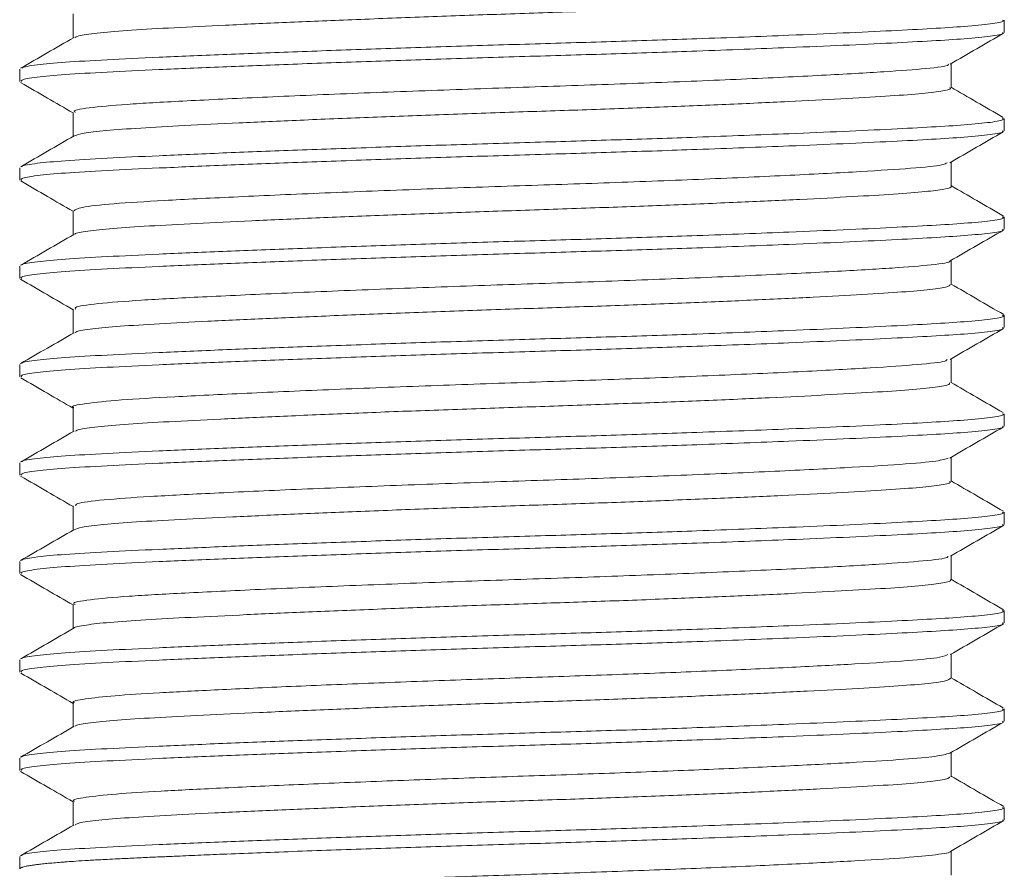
# Model space of a CAD drawing. Header units: millimetres. Extents: x 0 to 210, y 0 to 297.
# Tile 35 of 38: x 135.49 to 145.49, y 251.47 to 260.1. Entities that reach past the tile are written whole.
import ezdxf

# ---------------------------------------------------------------- set-up
doc = ezdxf.new("R2010")
doc.units = ezdxf.units.MM
doc.linetypes.add('HIDDEN', pattern=[1.905, 1.27, -0.635])
doc.layers.add('FORMAT', color=7, linetype='HIDDEN')

msp = doc.modelspace()

# ---------------------------------------------------------------- linework, layer by layer
at = {"layer": 'FORMAT', "linetype": 'Continuous', "lineweight": 15}
for p, q in [((136.035, 260.157), (136.035, 259.913)), ((145.494, 259.97), (145.494, 260.095)), ((144.953, 259.408), (144.953, 259.652)), ((135.494, 259.595), (135.494, 259.47)), ((136.035, 259.157), (136.035, 258.913)), ((145.494, 258.97), (145.494, 259.095)), ((144.953, 258.407), (144.953, 258.652)), ((135.494, 258.595), (135.494, 258.47)), ((136.035, 258.158), (136.035, 257.913)), ((145.494, 257.97), (145.494, 258.095)), ((144.953, 257.407), (144.953, 257.652)), ((135.494, 257.595), (135.494, 257.47)), ((136.035, 257.157), (136.035, 256.913)), ((145.494, 256.97), (145.494, 257.095)), ((144.953, 256.408), (144.953, 256.652)), ((135.494, 256.595), (135.494, 256.47)), ((136.035, 256.157), (136.035, 255.913)), ((145.494, 255.97), (145.494, 256.095)), ((144.953, 255.407), (144.953, 255.652)), ((135.494, 255.595), (135.494, 255.47)), ((136.035, 255.158), (136.035, 254.913)), ((145.494, 254.97), (145.494, 255.095)), ((144.953, 254.407), (144.953, 254.652)), ((135.494, 254.595), (135.494, 254.47)), ((136.035, 254.157), (136.035, 253.913)), ((145.494, 253.97), (145.494, 254.095)), ((144.953, 253.408), (144.953, 253.652)), ((135.494, 253.595), (135.494, 253.47)), ((136.035, 253.157), (136.035, 252.913)), ((145.494, 252.97), (145.494, 253.095)), ((144.953, 252.407), (144.953, 252.652)), ((135.494, 252.595), (135.494, 252.47)), ((136.035, 252.158), (136.035, 251.913)), ((145.494, 251.97), (145.494, 252.095)), ((144.953, 251.407), (144.953, 251.652)), ((135.494, 251.595), (135.494, 251.47))]:
    msp.add_line(p, q, dxfattribs=at)
at = {"layer": 'FORMAT', "linetype": 'Continuous', "lineweight": 0}
for points, knots in [([(144.937, 260.408), (144.94, 260.403), (144.949, 260.389), (144.826, 260.366), (144.578, 260.34), (144.211, 260.315), (143.736, 260.288), (143.173, 260.26), (142.529, 260.232), (141.833, 260.205), (141.092, 260.178), (140.341, 260.154), (139.588, 260.127), (138.867, 260.099), (138.186, 260.071), (137.576, 260.043), (137.045, 260.017), (136.614, 259.993), (136.295, 259.966), (136.101, 259.941), (136.07, 259.925), (136.057, 259.918)], [0, 0, 0, 0, 0.027683, 0.083314, 0.137377, 0.193009, 0.247062, 0.302683, 0.356744, 0.412372, 0.466437, 0.522069, 0.576123, 0.631744, 0.685803, 0.74143, 0.795495, 0.851129, 0.905183, 0.960804, 1, 1, 1, 1]), ([(135.515, 259.605), (135.515, 259.607), (135.515, 259.618), (135.654, 259.639), (135.938, 259.667), (136.359, 259.691), (136.899, 259.717), (137.536, 259.744), (138.264, 259.772), (139.048, 259.8), (139.88, 259.828), (140.723, 259.853), (141.566, 259.878), (142.445, 259.907), (143.221, 259.937), (143.871, 259.964), (144.359, 259.987), (144.772, 260.009), (145.12, 260.031), (145.369, 260.056), (145.495, 260.078), (145.481, 260.091), (145.477, 260.095)], [0, 0, 0, 0, 0.012393, 0.067909, 0.121869, 0.177394, 0.231344, 0.286858, 0.340808, 0.396322, 0.450282, 0.505807, 0.559758, 0.615274, 0.684201, 0.729671, 0.776062, 0.821532, 0.867924, 0.921873, 0.977387, 1, 1, 1, 1]), ([(135.511, 259.47), (135.509, 259.475), (135.503, 259.49), (135.651, 259.514), (135.939, 259.542), (136.359, 259.566), (136.899, 259.592), (137.536, 259.619), (138.264, 259.647), (139.048, 259.675), (139.88, 259.703), (140.723, 259.728), (141.566, 259.753), (142.445, 259.782), (143.221, 259.812), (143.871, 259.839), (144.359, 259.862), (144.772, 259.884), (145.12, 259.906), (145.369, 259.931), (145.495, 259.953), (145.481, 259.966), (145.477, 259.97)], [0, 0, 0, 0, 0.030756, 0.085239, 0.138196, 0.192689, 0.245636, 0.300118, 0.353065, 0.407546, 0.460503, 0.514996, 0.567944, 0.622427, 0.690073, 0.734697, 0.780226, 0.82485, 0.87038, 0.923326, 0.977807, 1, 1, 1, 1]), ([(144.924, 259.648), (144.926, 259.645), (144.935, 259.629), (144.725, 259.602), (144.3, 259.57), (143.66, 259.534), (142.848, 259.495), (141.914, 259.457), (140.922, 259.423), (139.91, 259.389), (138.915, 259.352), (137.993, 259.313), (137.216, 259.276), (136.608, 259.243), (136.21, 259.208), (136.023, 259.178), (136.054, 259.161), (136.061, 259.158)], [0, 0, 0, 0, 0.01685, 0.090741, 0.16231, 0.236204, 0.311687, 0.386761, 0.459492, 0.531612, 0.606377, 0.681939, 0.756288, 0.827984, 0.901354, 0.976681, 1, 1, 1, 1]), ([(144.939, 259.408), (144.943, 259.405), (144.96, 259.393), (144.863, 259.372), (144.647, 259.346), (144.301, 259.321), (143.854, 259.295), (143.305, 259.267), (142.682, 259.238), (141.991, 259.211), (141.264, 259.184), (140.508, 259.16), (139.759, 259.133), (139.024, 259.106), (138.337, 259.078), (137.705, 259.05), (137.158, 259.023), (136.701, 258.998), (136.358, 258.972), (136.126, 258.946), (136.075, 258.928), (136.051, 258.919)], [0, 0, 0, 0, 0.0161621, 0.0703059, 0.1260203, 0.1801553, 0.2358605, 0.2899922, 0.345693, 0.3998363, 0.4555501, 0.5096871, 0.5653944, 0.6195261, 0.675227, 0.7293696, 0.7850824, 0.8392212, 0.8949304, 0.949062, 1, 1, 1, 1]), ([(135.515, 258.605), (135.515, 258.607), (135.515, 258.619), (135.655, 258.639), (135.938, 258.667), (136.359, 258.691), (136.899, 258.717), (137.536, 258.744), (138.264, 258.772), (139.048, 258.8), (139.88, 258.828), (140.723, 258.853), (141.566, 258.878), (142.445, 258.907), (143.221, 258.937), (143.871, 258.964), (144.359, 258.987), (144.772, 259.009), (145.12, 259.031), (145.369, 259.056), (145.495, 259.078), (145.481, 259.091), (145.477, 259.095)], [0, 0, 0, 0, 0.011212, 0.066794, 0.120819, 0.176411, 0.230425, 0.286006, 0.34002, 0.3956, 0.449625, 0.505216, 0.559232, 0.614814, 0.683824, 0.729347, 0.775795, 0.821319, 0.867766, 0.92178, 0.97736, 1, 1, 1, 1]), ([(135.511, 258.47), (135.509, 258.475), (135.503, 258.49), (135.651, 258.514), (135.939, 258.542), (136.359, 258.566), (136.899, 258.592), (137.536, 258.619), (138.264, 258.647), (139.048, 258.675), (139.88, 258.703), (140.723, 258.728), (141.566, 258.753), (142.445, 258.782), (143.221, 258.812), (143.871, 258.839), (144.359, 258.862), (144.772, 258.884), (145.12, 258.906), (145.369, 258.931), (145.495, 258.953), (145.481, 258.966), (145.477, 258.97)], [0, 0, 0, 0, 0.030756, 0.085239, 0.138196, 0.192689, 0.245636, 0.300118, 0.353065, 0.407546, 0.460503, 0.514996, 0.567944, 0.622427, 0.690073, 0.734697, 0.780226, 0.82485, 0.87038, 0.923326, 0.977807, 1, 1, 1, 1]), ([(144.912, 258.645), (144.901, 258.638), (144.871, 258.618), (144.571, 258.589), (144.056, 258.556), (143.34, 258.518), (142.469, 258.479), (141.505, 258.442), (140.501, 258.41), (139.491, 258.374), (138.516, 258.336), (137.648, 258.297), (136.94, 258.262), (136.418, 258.229), (136.09, 258.193), (136.061, 258.169), (136.047, 258.158)], [0, 0, 0, 0, 0.043892, 0.116899, 0.18938, 0.264504, 0.340399, 0.415046, 0.487042, 0.56078, 0.636456, 0.712087, 0.785695, 0.857753, 0.932498, 1, 1, 1, 1]), ([(144.95, 258.407), (144.951, 258.407), (144.971, 258.397), (144.894, 258.378), (144.708, 258.351), (144.39, 258.327), (143.962, 258.301), (143.438, 258.273), (142.826, 258.245), (142.154, 258.217), (141.428, 258.19), (140.682, 258.165), (139.924, 258.139), (139.189, 258.112), (138.484, 258.084), (137.843, 258.056), (137.272, 258.028), (136.797, 258.003), (136.421, 257.978), (136.174, 257.951), (136.052, 257.93), (136.053, 257.919), (136.054, 257.917)], [0, 0, 0, 0, 0.002655, 0.058123, 0.112035, 0.16751, 0.22141, 0.276873, 0.330776, 0.386242, 0.440153, 0.495629, 0.549529, 0.604992, 0.658893, 0.714356, 0.768268, 0.823744, 0.877643, 0.933105, 0.987004, 1, 1, 1, 1]), ([(135.514, 257.603), (135.514, 257.606), (135.513, 257.618), (135.654, 257.639), (135.938, 257.667), (136.359, 257.691), (136.899, 257.717), (137.536, 257.744), (138.264, 257.772), (139.048, 257.8), (139.88, 257.828), (140.723, 257.853), (141.566, 257.878), (142.445, 257.907), (143.221, 257.937), (143.871, 257.964), (144.359, 257.987), (144.772, 258.009), (145.12, 258.031), (145.369, 258.056), (145.495, 258.078), (145.481, 258.091), (145.477, 258.095)], [0, 0, 0, 0, 0.015846, 0.071167, 0.124939, 0.18027, 0.234031, 0.289351, 0.343113, 0.398432, 0.452203, 0.507535, 0.561297, 0.616619, 0.685305, 0.730616, 0.776845, 0.822156, 0.868386, 0.922147, 0.977466, 1, 1, 1, 1]), ([(135.511, 257.47), (135.509, 257.475), (135.503, 257.49), (135.651, 257.514), (135.939, 257.542), (136.359, 257.566), (136.899, 257.592), (137.536, 257.619), (138.264, 257.647), (139.048, 257.675), (139.88, 257.703), (140.723, 257.728), (141.566, 257.753), (142.445, 257.782), (143.221, 257.812), (143.871, 257.839), (144.359, 257.862), (144.772, 257.884), (145.12, 257.906), (145.369, 257.931), (145.495, 257.953), (145.481, 257.966), (145.477, 257.97)], [0, 0, 0, 0, 0.030756, 0.085239, 0.138196, 0.192689, 0.245636, 0.300118, 0.353065, 0.407546, 0.460503, 0.514996, 0.567944, 0.622427, 0.690073, 0.734697, 0.780226, 0.82485, 0.87038, 0.923326, 0.977807, 1, 1, 1, 1]), ([(144.938, 257.648), (144.939, 257.647), (144.957, 257.633), (144.774, 257.608), (144.388, 257.576), (143.778, 257.54), (142.993, 257.502), (142.073, 257.463), (141.088, 257.428), (140.077, 257.395), (139.076, 257.358), (138.137, 257.319), (137.333, 257.282), (136.696, 257.249), (136.261, 257.214), (136.039, 257.182), (136.059, 257.164), (136.065, 257.157)], [0, 0, 0, 0, 0.005086, 0.079299, 0.150891, 0.224273, 0.299556, 0.374765, 0.447934, 0.519626, 0.594, 0.669497, 0.744109, 0.816044, 0.888848, 0.963912, 1, 1, 1, 1]), ([(144.944, 257.407), (144.939, 257.4), (144.928, 257.383), (144.759, 257.357), (144.471, 257.332), (144.069, 257.307), (143.562, 257.279), (142.973, 257.251), (142.308, 257.223), (141.597, 257.196), (140.849, 257.17), (140.097, 257.146), (139.35, 257.118), (138.642, 257.09), (137.98, 257.062), (137.395, 257.035), (136.894, 257.009), (136.497, 256.984), (136.219, 256.957), (136.072, 256.935), (136.062, 256.922), (136.06, 256.918)], [0, 0, 0, 0, 0.045386, 0.101057, 0.155156, 0.210823, 0.264914, 0.320573, 0.374674, 0.430343, 0.484443, 0.540113, 0.594203, 0.649862, 0.703962, 0.75963, 0.813731, 0.869402, 0.923492, 0.979152, 1, 1, 1, 1]), ([(135.515, 256.605), (135.515, 256.607), (135.515, 256.618), (135.654, 256.639), (135.938, 256.667), (136.359, 256.691), (136.899, 256.717), (137.536, 256.744), (138.264, 256.772), (139.048, 256.8), (139.88, 256.828), (140.723, 256.853), (141.566, 256.878), (142.445, 256.907), (143.221, 256.937), (143.871, 256.964), (144.359, 256.987), (144.772, 257.009), (145.12, 257.031), (145.369, 257.056), (145.495, 257.078), (145.481, 257.091), (145.477, 257.095)], [0, 0, 0, 0, 0.011878, 0.067423, 0.121411, 0.176966, 0.230943, 0.286487, 0.340465, 0.396007, 0.449995, 0.50555, 0.559529, 0.615073, 0.684037, 0.72953, 0.775946, 0.821439, 0.867855, 0.921833, 0.977375, 1, 1, 1, 1]), ([(135.511, 256.47), (135.509, 256.475), (135.503, 256.49), (135.651, 256.514), (135.939, 256.542), (136.359, 256.566), (136.899, 256.592), (137.536, 256.619), (138.264, 256.647), (139.048, 256.675), (139.88, 256.703), (140.723, 256.728), (141.566, 256.753), (142.445, 256.782), (143.221, 256.812), (143.871, 256.839), (144.359, 256.862), (144.772, 256.884), (145.12, 256.906), (145.369, 256.931), (145.495, 256.953), (145.481, 256.966), (145.477, 256.97)], [0, 0, 0, 0, 0.030756, 0.085239, 0.138196, 0.192689, 0.245636, 0.300118, 0.353065, 0.407546, 0.460503, 0.514996, 0.567944, 0.622427, 0.690073, 0.734697, 0.780226, 0.82485, 0.87038, 0.923326, 0.977807, 1, 1, 1, 1]), ([(144.915, 256.647), (144.911, 256.641), (144.9, 256.623), (144.637, 256.594), (144.157, 256.562), (143.471, 256.524), (142.621, 256.486), (141.668, 256.448), (140.668, 256.415), (139.656, 256.38), (138.672, 256.342), (137.781, 256.303), (137.047, 256.267), (136.484, 256.235), (136.145, 256.198), (136, 256.172), (136.04, 256.158), (136.042, 256.157)], [0, 0, 0, 0, 0.0353195, 0.1085399, 0.1803493, 0.2548495, 0.330446, 0.4051266, 0.4771197, 0.5500632, 0.6252432, 0.7007117, 0.7744766, 0.8460808, 0.9201441, 0.9956842, 1, 1, 1, 1]), ([(144.937, 256.408), (144.939, 256.402), (144.943, 256.387), (144.806, 256.363), (144.548, 256.338), (144.167, 256.313), (143.687, 256.286), (143.111, 256.257), (142.466, 256.229), (141.759, 256.202), (141.022, 256.176), (140.264, 256.151), (139.519, 256.125), (138.795, 256.097), (138.126, 256.068), (137.518, 256.041), (137, 256.014), (136.576, 255.99), (136.272, 255.964), (136.093, 255.939), (136.07, 255.924), (136.061, 255.919)], [0, 0, 0, 0, 0.033993, 0.088122, 0.143821, 0.197936, 0.253622, 0.307737, 0.36342, 0.417549, 0.473247, 0.527365, 0.583053, 0.637169, 0.692853, 0.746981, 0.802679, 0.856799, 0.912489, 0.966605, 1, 1, 1, 1]), ([(135.515, 255.605), (135.515, 255.607), (135.515, 255.619), (135.655, 255.639), (135.938, 255.667), (136.359, 255.691), (136.899, 255.717), (137.536, 255.744), (138.264, 255.772), (139.048, 255.8), (139.88, 255.828), (140.723, 255.853), (141.566, 255.878), (142.445, 255.907), (143.221, 255.937), (143.871, 255.964), (144.359, 255.987), (144.772, 256.009), (145.12, 256.031), (145.369, 256.056), (145.495, 256.078), (145.481, 256.091), (145.477, 256.095)], [0, 0, 0, 0, 0.011556, 0.067118, 0.121124, 0.176697, 0.230692, 0.286254, 0.340249, 0.39581, 0.449816, 0.505388, 0.559385, 0.614948, 0.683933, 0.729441, 0.775873, 0.821381, 0.867812, 0.921807, 0.977368, 1, 1, 1, 1]), ([(135.511, 255.47), (135.509, 255.475), (135.503, 255.49), (135.651, 255.514), (135.939, 255.542), (136.359, 255.566), (136.899, 255.592), (137.536, 255.619), (138.264, 255.647), (139.048, 255.675), (139.88, 255.703), (140.723, 255.728), (141.566, 255.753), (142.445, 255.782), (143.221, 255.812), (143.871, 255.839), (144.359, 255.862), (144.772, 255.884), (145.12, 255.906), (145.369, 255.931), (145.495, 255.953), (145.481, 255.966), (145.477, 255.97)], [0, 0, 0, 0, 0.030756, 0.085239, 0.138196, 0.192689, 0.245636, 0.300118, 0.353065, 0.407546, 0.460503, 0.514996, 0.567944, 0.622427, 0.690073, 0.734697, 0.780226, 0.82485, 0.87038, 0.923326, 0.977807, 1, 1, 1, 1]), ([(144.925, 255.645), (144.895, 255.635), (144.83, 255.612), (144.461, 255.581), (143.893, 255.546), (143.133, 255.508), (142.231, 255.47), (141.253, 255.433), (140.244, 255.401), (139.239, 255.364), (138.284, 255.326), (137.454, 255.288), (136.788, 255.254), (136.318, 255.22), (136.058, 255.187), (136.062, 255.166), (136.063, 255.158)], [0, 0, 0, 0, 0.062792, 0.135034, 0.208309, 0.283803, 0.359556, 0.433572, 0.505463, 0.579852, 0.655696, 0.730981, 0.803782, 0.876425, 0.951634, 1, 1, 1, 1]), ([(144.938, 255.407), (144.942, 255.404), (144.956, 255.391), (144.848, 255.369), (144.617, 255.343), (144.264, 255.319), (143.802, 255.292), (143.25, 255.264), (142.614, 255.236), (141.924, 255.208), (141.187, 255.181), (140.437, 255.157), (139.682, 255.131), (138.957, 255.103), (138.269, 255.075), (137.65, 255.047), (137.107, 255.02), (136.664, 254.996), (136.329, 254.97), (136.11, 254.943), (136.067, 254.925), (136.046, 254.916)], [0, 0, 0, 0, 0.020287, 0.075742, 0.129638, 0.185097, 0.238982, 0.294429, 0.34832, 0.403774, 0.45767, 0.51313, 0.567015, 0.622463, 0.676352, 0.731804, 0.785701, 0.841162, 0.895047, 0.950495, 1, 1, 1, 1]), ([(135.514, 254.603), (135.514, 254.606), (135.513, 254.618), (135.654, 254.639), (135.938, 254.667), (136.359, 254.691), (136.899, 254.717), (137.536, 254.744), (138.264, 254.772), (139.048, 254.8), (139.88, 254.828), (140.723, 254.853), (141.566, 254.878), (142.445, 254.907), (143.221, 254.937), (143.871, 254.964), (144.359, 254.987), (144.772, 255.009), (145.12, 255.031), (145.369, 255.056), (145.495, 255.078), (145.481, 255.091), (145.477, 255.095)], [0, 0, 0, 0, 0.015954, 0.07127, 0.125035, 0.18036, 0.234116, 0.28943, 0.343185, 0.398498, 0.452264, 0.507589, 0.561345, 0.616661, 0.68534, 0.730645, 0.77687, 0.822175, 0.868401, 0.922155, 0.977468, 1, 1, 1, 1]), ([(135.511, 254.47), (135.509, 254.475), (135.503, 254.49), (135.651, 254.514), (135.939, 254.542), (136.359, 254.566), (136.899, 254.592), (137.536, 254.619), (138.264, 254.647), (139.048, 254.675), (139.88, 254.703), (140.723, 254.728), (141.566, 254.753), (142.445, 254.782), (143.221, 254.812), (143.871, 254.839), (144.359, 254.862), (144.772, 254.884), (145.12, 254.906), (145.369, 254.931), (145.495, 254.953), (145.481, 254.966), (145.477, 254.97)], [0, 0, 0, 0, 0.030756, 0.085239, 0.138196, 0.192689, 0.245636, 0.300118, 0.353065, 0.407546, 0.460503, 0.514996, 0.567944, 0.622427, 0.690073, 0.734697, 0.780226, 0.82485, 0.87038, 0.923326, 0.977807, 1, 1, 1, 1]), ([(144.919, 254.648), (144.92, 254.644), (144.924, 254.627), (144.696, 254.6), (144.252, 254.567), (143.596, 254.53), (142.77, 254.492), (141.829, 254.454), (140.834, 254.42), (139.822, 254.386), (138.83, 254.348), (137.918, 254.31), (137.156, 254.273), (136.564, 254.241), (136.186, 254.205), (136.015, 254.176), (136.05, 254.16), (136.056, 254.157)], [0, 0, 0, 0, 0.0244108, 0.0979776, 0.1694793, 0.2434914, 0.3189214, 0.393767, 0.4661161, 0.538405, 0.6132219, 0.6886593, 0.7627137, 0.8342272, 0.9077455, 0.9830542, 1, 1, 1, 1]), ([(144.944, 254.407), (144.947, 254.406), (144.966, 254.395), (144.881, 254.375), (144.683, 254.349), (144.351, 254.324), (143.917, 254.298), (143.38, 254.27), (142.766, 254.242), (142.082, 254.214), (141.359, 254.187), (140.605, 254.163), (139.854, 254.137), (139.115, 254.109), (138.422, 254.081), (137.781, 254.053), (137.223, 254.026), (136.754, 254.001), (136.391, 253.976), (136.157, 253.948), (136.045, 253.929), (136.048, 253.919), (136.048, 253.919)], [0, 0, 0, 0, 0.00894, 0.063077, 0.118784, 0.172913, 0.228613, 0.282738, 0.338431, 0.392568, 0.448274, 0.502405, 0.558107, 0.612231, 0.667925, 0.72206, 0.777766, 0.831899, 0.887602, 0.941727, 0.99742, 1, 1, 1, 1]), ([(135.515, 253.605), (135.515, 253.607), (135.515, 253.619), (135.655, 253.639), (135.938, 253.667), (136.359, 253.691), (136.899, 253.717), (137.536, 253.744), (138.264, 253.772), (139.048, 253.8), (139.88, 253.828), (140.723, 253.853), (141.566, 253.878), (142.445, 253.907), (143.221, 253.937), (143.871, 253.964), (144.359, 253.987), (144.772, 254.009), (145.12, 254.031), (145.369, 254.056), (145.495, 254.078), (145.481, 254.091), (145.477, 254.095)], [0, 0, 0, 0, 0.0114399, 0.0670091, 0.1210212, 0.1766003, 0.2306021, 0.28617, 0.3401718, 0.395739, 0.4497512, 0.5053301, 0.5593332, 0.6149025, 0.6838963, 0.7294096, 0.7758463, 0.8213597, 0.8677968, 0.921798, 0.9773651, 1, 1, 1, 1]), ([(135.511, 253.47), (135.509, 253.475), (135.503, 253.49), (135.651, 253.514), (135.939, 253.542), (136.359, 253.566), (136.899, 253.592), (137.536, 253.619), (138.264, 253.647), (139.048, 253.675), (139.88, 253.703), (140.723, 253.728), (141.566, 253.753), (142.445, 253.782), (143.221, 253.812), (143.871, 253.839), (144.359, 253.862), (144.772, 253.884), (145.12, 253.906), (145.369, 253.931), (145.495, 253.953), (145.481, 253.966), (145.477, 253.97)], [0, 0, 0, 0, 0.030756, 0.085239, 0.138196, 0.192689, 0.245636, 0.300118, 0.353065, 0.407546, 0.460503, 0.514996, 0.567944, 0.622427, 0.690073, 0.734697, 0.780226, 0.82485, 0.87038, 0.923326, 0.977807, 1, 1, 1, 1]), ([(144.92, 253.647), (144.902, 253.638), (144.861, 253.617), (144.535, 253.586), (144.021, 253.554), (143.355, 253.519), (142.588, 253.484), (141.743, 253.451), (140.86, 253.421), (139.964, 253.391), (139.076, 253.358), (138.237, 253.324), (137.497, 253.29), (136.894, 253.259), (136.43, 253.23), (136.141, 253.197), (136.014, 253.172), (136.044, 253.159), (136.048, 253.157)], [0, 0, 0, 0, 0.053654, 0.126072, 0.198527, 0.265125, 0.33237, 0.39884, 0.463209, 0.527362, 0.593709, 0.660943, 0.727645, 0.79246, 0.856262, 0.922319, 0.989501, 1, 1, 1, 1]), ([(144.948, 253.408), (144.939, 253.399), (144.921, 253.381), (144.735, 253.354), (144.438, 253.33), (144.022, 253.304), (143.51, 253.277), (142.908, 253.248), (142.243, 253.22), (141.522, 253.193), (140.778, 253.168), (140.02, 253.143), (139.282, 253.116), (138.571, 253.087), (137.922, 253.059), (137.34, 253.032), (136.852, 253.006), (136.462, 252.982), (136.2, 252.955), (136.064, 252.933), (136.06, 252.921), (136.059, 252.919)], [0, 0, 0, 0, 0.051756, 0.105866, 0.161545, 0.215642, 0.271309, 0.325408, 0.381076, 0.435186, 0.490865, 0.544962, 0.600628, 0.654725, 0.71039, 0.7645, 0.82018, 0.874278, 0.929945, 0.984042, 1, 1, 1, 1]), ([(135.515, 252.605), (135.515, 252.607), (135.515, 252.618), (135.654, 252.639), (135.938, 252.667), (136.359, 252.691), (136.899, 252.717), (137.536, 252.744), (138.264, 252.772), (139.048, 252.8), (139.88, 252.828), (140.723, 252.853), (141.566, 252.878), (142.445, 252.907), (143.221, 252.937), (143.871, 252.964), (144.359, 252.987), (144.772, 253.009), (145.12, 253.031), (145.369, 253.056), (145.495, 253.078), (145.481, 253.091), (145.477, 253.095)], [0, 0, 0, 0, 0.011961, 0.067501, 0.121485, 0.177034, 0.231008, 0.286546, 0.34052, 0.396058, 0.450041, 0.505591, 0.559565, 0.615105, 0.684063, 0.729552, 0.775964, 0.821454, 0.867866, 0.921839, 0.977377, 1, 1, 1, 1]), ([(135.511, 252.47), (135.509, 252.475), (135.503, 252.49), (135.651, 252.514), (135.939, 252.542), (136.359, 252.566), (136.899, 252.592), (137.536, 252.619), (138.264, 252.647), (139.048, 252.675), (139.88, 252.703), (140.723, 252.728), (141.566, 252.753), (142.445, 252.782), (143.221, 252.812), (143.871, 252.839), (144.359, 252.862), (144.772, 252.884), (145.12, 252.906), (145.369, 252.931), (145.495, 252.953), (145.481, 252.966), (145.477, 252.97)], [0, 0, 0, 0, 0.030756, 0.085239, 0.138196, 0.192689, 0.245636, 0.300118, 0.353065, 0.407546, 0.460503, 0.514996, 0.567944, 0.622427, 0.690073, 0.734697, 0.780226, 0.82485, 0.87038, 0.923326, 0.977807, 1, 1, 1, 1]), ([(144.94, 252.646), (144.902, 252.635), (144.826, 252.613), (144.493, 252.584), (144.013, 252.553), (143.376, 252.52), (142.613, 252.485), (141.769, 252.452), (140.887, 252.422), (139.992, 252.392), (139.103, 252.359), (138.261, 252.325), (137.518, 252.291), (136.91, 252.26), (136.442, 252.231), (136.147, 252.198), (136.016, 252.173), (136.045, 252.16), (136.049, 252.158)], [0, 0, 0, 0, 0.065272, 0.129491, 0.194231, 0.261003, 0.328467, 0.395197, 0.459857, 0.524144, 0.590658, 0.658105, 0.72506, 0.790161, 0.854124, 0.920341, 0.987727, 1, 1, 1, 1]), ([(144.94, 252.407), (144.939, 252.401), (144.937, 252.385), (144.787, 252.36), (144.514, 252.335), (144.126, 252.31), (143.632, 252.283), (143.053, 252.255), (142.396, 252.227), (141.691, 252.199), (140.945, 252.173), (140.193, 252.149), (139.443, 252.122), (138.73, 252.094), (138.06, 252.066), (137.465, 252.038), (136.952, 252.012), (136.542, 251.988), (136.247, 251.961), (136.08, 251.937), (136.063, 251.922), (136.057, 251.916)], [0, 0, 0, 0, 0.038032, 0.093489, 0.147382, 0.202837, 0.256721, 0.312167, 0.36606, 0.421515, 0.475409, 0.530866, 0.584749, 0.640196, 0.694087, 0.749541, 0.803435, 0.858893, 0.912777, 0.968224, 1, 1, 1, 1]), ([(135.514, 251.603), (135.514, 251.606), (135.513, 251.618), (135.654, 251.639), (135.938, 251.667), (136.359, 251.691), (136.899, 251.717), (137.536, 251.744), (138.264, 251.772), (139.048, 251.8), (139.88, 251.828), (140.723, 251.853), (141.566, 251.878), (142.445, 251.907), (143.221, 251.937), (143.871, 251.964), (144.359, 251.987), (144.772, 252.009), (145.12, 252.031), (145.369, 252.056), (145.495, 252.078), (145.481, 252.091), (145.477, 252.095)], [0, 0, 0, 0, 0.015966, 0.071281, 0.125046, 0.18037, 0.234125, 0.289438, 0.343193, 0.398506, 0.452271, 0.507595, 0.561351, 0.616666, 0.685344, 0.730649, 0.776873, 0.822178, 0.868402, 0.922156, 0.977469, 1, 1, 1, 1]), ([(135.495, 251.47), (135.495, 251.47), (135.493, 251.473), (135.499, 251.478), (135.508, 251.483), (135.515, 251.485), (135.517, 251.486), (135.523, 251.488), (135.535, 251.491), (135.551, 251.495), (135.573, 251.5), (135.599, 251.504), (135.634, 251.51), (135.66, 251.513), (135.677, 251.515), (135.705, 251.518), (135.753, 251.524), (135.82, 251.53), (135.884, 251.535), (135.932, 251.539), (135.959, 251.541), (135.997, 251.544), (136.071, 251.549), (136.147, 251.554), (136.238, 251.559), (136.301, 251.563), (136.402, 251.568), (136.507, 251.573), (136.658, 251.58), (136.8, 251.587), (136.935, 251.593), (137.011, 251.596), (137.141, 251.602), (137.301, 251.609), (137.689, 251.625), (138.264, 251.647), (139.048, 251.675), (139.88, 251.703), (140.723, 251.728), (141.566, 251.753), (142.445, 251.782), (143.221, 251.812), (143.871, 251.839), (144.359, 251.862), (144.772, 251.884), (145.12, 251.906), (145.369, 251.931), (145.495, 251.953), (145.481, 251.966), (145.477, 251.97)], [0, 0, 0, 0, 0.002956, 0.015539, 0.028103, 0.029683, 0.030774, 0.03118, 0.040609, 0.051798, 0.053096, 0.065679, 0.078243, 0.083686, 0.085303, 0.090749, 0.103235, 0.115819, 0.128383, 0.136192, 0.138301, 0.140889, 0.153375, 0.170101, 0.170507, 0.187689, 0.192838, 0.204822, 0.222004, 0.239136, 0.245823, 0.259456, 0.259541, 0.279943, 0.300346, 0.353276, 0.407739, 0.460679, 0.515154, 0.568085, 0.62255, 0.690174, 0.734783, 0.780298, 0.824907, 0.870422, 0.923351, 0.977815, 1, 1, 1, 1]), ([(144.943, 251.648), (144.943, 251.648), (144.957, 251.636), (144.814, 251.614), (144.511, 251.584), (144.028, 251.554), (143.398, 251.521), (142.637, 251.486), (141.795, 251.453), (140.914, 251.422), (140.019, 251.393), (139.129, 251.36), (138.285, 251.326), (137.539, 251.292), (136.926, 251.261), (136.454, 251.232), (136.153, 251.199), (136.018, 251.174), (136.046, 251.16), (136.051, 251.157)], [0, 0, 0, 0, 0.001917, 0.068066, 0.132001, 0.196306, 0.262669, 0.329764, 0.39617, 0.460555, 0.524421, 0.590521, 0.65759, 0.724214, 0.789032, 0.852604, 0.918401, 0.985403, 1, 1, 1, 1])]:
    msp.add_open_spline(points, degree=3, knots=knots, dxfattribs=at)
at = {"layer": 'FORMAT', "linetype": 'Continuous', "lineweight": 15}
for points, knots in [([(144.945, 259.647), (145.035, 259.7), (145.216, 259.804), (145.397, 259.909), (145.487, 259.961)], [0, 0, 0, 0, 0.4999561, 1, 1, 1, 1]), ([(136.045, 259.918), (135.954, 259.866), (135.774, 259.761), (135.593, 259.657), (135.503, 259.605)], [0, 0, 0, 0, 0.499969, 1, 1, 1, 1]), ([(135.503, 259.46), (135.594, 259.407), (135.771, 259.305), (135.948, 259.202), (136.035, 259.152)], [0, 0, 0, 0, 0.510024, 1, 1, 1, 1]), ([(145.484, 259.106), (145.393, 259.158), (145.216, 259.26), (145.039, 259.363), (144.953, 259.413)], [0, 0, 0, 0, 0.510594, 1, 1, 1, 1]), ([(144.941, 258.645), (145.031, 258.698), (145.212, 258.802), (145.393, 258.907), (145.483, 258.959)], [0, 0, 0, 0, 0.49996, 1, 1, 1, 1]), ([(136.046, 258.919), (135.956, 258.867), (135.775, 258.762), (135.594, 258.658), (135.504, 258.605)], [0, 0, 0, 0, 0.499956, 1, 1, 1, 1]), ([(135.504, 258.46), (135.594, 258.407), (135.771, 258.305), (135.948, 258.202), (136.035, 258.152)], [0, 0, 0, 0, 0.509826, 1, 1, 1, 1]), ([(145.487, 258.104), (145.396, 258.156), (145.218, 258.259), (145.04, 258.362), (144.953, 258.413)], [0, 0, 0, 0, 0.507966, 1, 1, 1, 1]), ([(144.945, 257.648), (145.036, 257.7), (145.216, 257.805), (145.397, 257.909), (145.487, 257.961)], [0, 0, 0, 0, 0.499968, 1, 1, 1, 1]), ([(136.042, 257.917), (135.952, 257.864), (135.771, 257.76), (135.59, 257.655), (135.5, 257.603)], [0, 0, 0, 0, 0.499959, 1, 1, 1, 1]), ([(135.5, 257.462), (135.59, 257.41), (135.769, 257.306), (135.947, 257.203), (136.035, 257.152)], [0, 0, 0, 0, 0.506495, 1, 1, 1, 1]), ([(145.488, 257.103), (145.397, 257.155), (145.219, 257.259), (145.041, 257.362), (144.953, 257.413)], [0, 0, 0, 0, 0.506581, 1, 1, 1, 1]), ([(144.944, 256.647), (145.035, 256.7), (145.215, 256.804), (145.396, 256.909), (145.487, 256.961)], [0, 0, 0, 0, 0.499955, 1, 1, 1, 1]), ([(136.045, 256.918), (135.955, 256.866), (135.774, 256.762), (135.593, 256.657), (135.503, 256.605)], [0, 0, 0, 0, 0.4999678, 1, 1, 1, 1]), ([(135.504, 256.46), (135.594, 256.407), (135.771, 256.305), (135.949, 256.202), (136.035, 256.152)], [0, 0, 0, 0, 0.510433, 1, 1, 1, 1]), ([(145.484, 256.106), (145.393, 256.158), (145.216, 256.26), (145.039, 256.363), (144.953, 256.413)], [0, 0, 0, 0, 0.510682, 1, 1, 1, 1]), ([(144.941, 255.645), (145.031, 255.698), (145.212, 255.802), (145.393, 255.907), (145.483, 255.959)], [0, 0, 0, 0, 0.499962, 1, 1, 1, 1]), ([(136.046, 255.919), (135.955, 255.867), (135.775, 255.762), (135.594, 255.657), (135.503, 255.605)], [0, 0, 0, 0, 0.499955, 1, 1, 1, 1]), ([(135.503, 255.46), (135.594, 255.408), (135.771, 255.305), (135.948, 255.202), (136.035, 255.152)], [0, 0, 0, 0, 0.509304, 1, 1, 1, 1]), ([(145.487, 255.104), (145.397, 255.156), (145.219, 255.259), (145.04, 255.362), (144.953, 255.413)], [0, 0, 0, 0, 0.507556, 1, 1, 1, 1]), ([(144.946, 254.648), (145.036, 254.7), (145.217, 254.805), (145.397, 254.909), (145.488, 254.962)], [0, 0, 0, 0, 0.499967, 1, 1, 1, 1]), ([(136.042, 254.916), (135.951, 254.864), (135.771, 254.76), (135.59, 254.655), (135.5, 254.603)], [0, 0, 0, 0, 0.499961, 1, 1, 1, 1]), ([(135.5, 254.462), (135.59, 254.409), (135.769, 254.306), (135.947, 254.203), (136.035, 254.152)], [0, 0, 0, 0, 0.50662, 1, 1, 1, 1]), ([(145.487, 254.103), (145.397, 254.156), (145.219, 254.259), (145.041, 254.362), (144.953, 254.413)], [0, 0, 0, 0, 0.506909, 1, 1, 1, 1]), ([(144.944, 253.647), (145.034, 253.699), (145.215, 253.804), (145.396, 253.908), (145.486, 253.961)], [0, 0, 0, 0, 0.499955, 1, 1, 1, 1]), ([(136.045, 253.919), (135.955, 253.866), (135.774, 253.762), (135.594, 253.657), (135.503, 253.605)], [0, 0, 0, 0, 0.499967, 1, 1, 1, 1]), ([(135.504, 253.459), (135.595, 253.407), (135.772, 253.305), (135.949, 253.202), (136.035, 253.152)], [0, 0, 0, 0, 0.510791, 1, 1, 1, 1]), ([(145.484, 253.106), (145.393, 253.158), (145.216, 253.26), (145.039, 253.363), (144.953, 253.413)], [0, 0, 0, 0, 0.5106926, 1, 1, 1, 1]), ([(144.941, 252.645), (145.031, 252.698), (145.212, 252.802), (145.393, 252.907), (145.483, 252.959)], [0, 0, 0, 0, 0.499963, 1, 1, 1, 1]), ([(136.045, 252.919), (135.955, 252.866), (135.774, 252.762), (135.593, 252.657), (135.503, 252.605)], [0, 0, 0, 0, 0.499954, 1, 1, 1, 1]), ([(135.503, 252.46), (135.593, 252.408), (135.77, 252.305), (135.948, 252.203), (136.035, 252.152)], [0, 0, 0, 0, 0.508721, 1, 1, 1, 1]), ([(145.488, 252.103), (145.397, 252.156), (145.219, 252.259), (145.041, 252.362), (144.953, 252.413)], [0, 0, 0, 0, 0.50717, 1, 1, 1, 1]), ([(144.946, 251.648), (145.036, 251.7), (145.217, 251.805), (145.397, 251.909), (145.488, 251.962)], [0, 0, 0, 0, 0.499966, 1, 1, 1, 1]), ([(136.042, 251.916), (135.951, 251.864), (135.771, 251.76), (135.59, 251.655), (135.5, 251.603)], [0, 0, 0, 0, 0.4999621, 1, 1, 1, 1])]:
    msp.add_open_spline(points, degree=3, knots=knots, dxfattribs=at)

doc.saveas('drawing.dxf')
